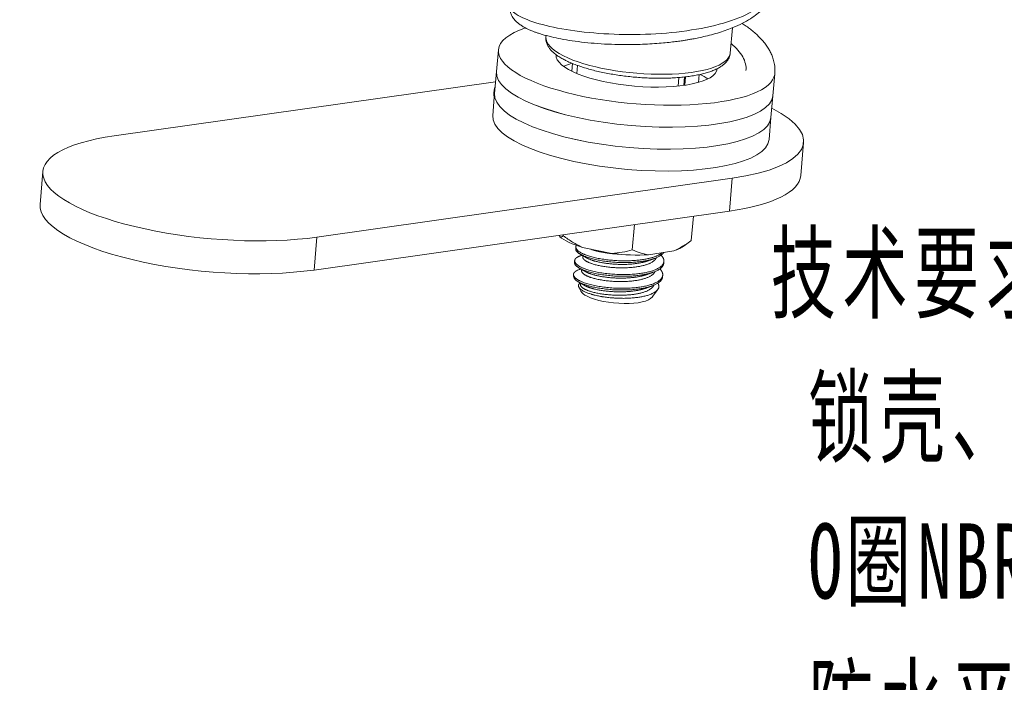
# Model space of a CAD drawing. Header units: millimetres. Extents: x 242 to 1877, y 992 to 1461.
# Tile 8 of 25: x 619 to 705, y 1242 to 1299. Entities that reach past the tile are written whole.
import ezdxf

# ---------------------------------------------------------------- set-up
doc = ezdxf.new("R2010")
doc.units = ezdxf.units.MM
doc.layers.add('1', color=7, linetype='Continuous', true_color=0xffffff)
doc.layers.add('尺寸线层', color=3, linetype='Continuous', lineweight=18)
doc.styles.add('标准', font='txt', dxfattribs={"width": 0.667})

msp = doc.modelspace()

# ---------------------------------------------------------------- linework, layer by layer
at = {"layer": '1', "color": 7, "linetype": 'Continuous', "lineweight": 18}
for p, q in [((680.803, 1296.189), (680.995, 1298.397)), ((664.876, 1297.724), (664.863, 1297.575)), ((660.755, 1296.497), (660.59, 1294.599)), ((667.176, 1295.297), (667.117, 1294.627)), ((660.59, 1294.599), (660.425, 1292.7)), ((678.075, 1293.674), (678.133, 1294.345)), ((684.499, 1292.52), (684.665, 1294.419)), ((660.514, 1293.731), (627.523, 1289.05)), ((660.397, 1292.379), (660.259, 1290.801)), ((684.334, 1290.621), (684.499, 1292.52)), ((684.169, 1288.722), (684.334, 1290.621)), ((686.91, 1285.614), (687.158, 1288.463)), ((621.344, 1285.963), (621.096, 1283.115)), ((645.052, 1280.278), (680.979, 1285.376)), ((644.804, 1277.43), (680.731, 1282.528)), ((677.624, 1282.087), (677.442, 1279.988)), ((672.527, 1281.364), (672.338, 1279.186)), ((666.008, 1280.439), (666.06, 1280.318)), ((666.367, 1280.403), (666.374, 1280.491)), ((667.452, 1279.433), (667.439, 1279.284)), ((676.819, 1279.512), (677.398, 1279.951)), ((668.021, 1279.39), (670.568, 1278.871)), ((673.744, 1278.751), (675.921, 1279.093)), ((667.349, 1278.246), (667.336, 1278.098)), ((675.059, 1278.024), (675.071, 1278.173)), ((667.246, 1277.059), (667.241, 1277.005)), ((674.955, 1276.837), (674.968, 1276.986)), ((667.287, 1276.786), (667.335, 1276.692)), ((667.71, 1275.946), (667.876, 1275.614)), ((674.09, 1275.137), (674.534, 1275.735)), ((674.046, 1275.078), (674.072, 1275.113))]:
    msp.add_line(p, q, dxfattribs=at)
at = {"layer": '1', "color": 7, "linetype": 'Continuous', "lineweight": 13}
for p, q in [((664.864, 1297.575), (664.863, 1297.575)), ((667.597, 1295.136), (667.536, 1294.438)), ((676.297, 1293.35), (676.362, 1294.094)), ((676.8, 1293.411), (676.863, 1294.141)), ((676.93, 1294.15), (676.867, 1293.421)), ((678.07, 1293.673), (678.128, 1294.344)), ((680.979, 1285.376), (680.731, 1282.528)), ((645.052, 1280.278), (644.804, 1277.43))]:
    msp.add_line(p, q, dxfattribs=at)
at = {"layer": '1', "color": 7, "linetype": 'Continuous', "lineweight": 18}
for centre, major_axis, start_param, end_param in [((672.71, 1295.458), (-11.955, 1.039), 5.673233, 6.283185), ((672.71, 1295.458), (-11.955, 1.039), 0, 3.189804), ((672.71, 1295.458), (-6.974, 0.606), 0.000007, 3.141502), ((672.545, 1293.559), (-6.974, 0.606), 5.631765, 5.817217), ((672.545, 1293.559), (-6.974, 0.606), 5.631803, 5.817255), ((672.545, 1293.559), (-11.955, 1.039), 0.000007, 3.141502), ((672.545, 1293.559), (-11.955, 1.039), 0.000067, 3.141562), ((672.545, 1293.559), (-6.974, 0.606), 3.607537, 3.793578), ((672.545, 1293.559), (-6.974, 0.606), 3.607597, 3.793344), ((672.379, 1291.66), (-11.955, 1.039), 0.000067, 3.141562), ((672.379, 1291.66), (-11.955, 1.039), 0.00008, 3.141575), ((672.214, 1289.762), (-14.944, 1.299), 2.223595, 3.785114), ((672.214, 1289.762), (-11.955, 1.039), 0.00008, 3.141575), ((636.288, 1284.664), (-14.944, 1.299), 5.365188, 8.506781), ((671.967, 1286.913), (-14.944, 1.299), 2.223595, 3.141628), ((636.04, 1281.816), (-14.944, 1.299), 0.000035, 2.223595), ((671.413, 1280.541), (-5.753, 0.5), 0.402609, 0.966956), ((671.413, 1280.541), (-5.753, 0.5), 2.497004, 2.818038), ((671.413, 1280.541), (-5.753, 0.5), 1.449807, 2.014154), ((671.076, 1276.672), (-3.836, 0.333), 0.000007, 0.491777), ((670.976, 1275.52), (3.138, -0.273), 3.326196, 3.794392), ((670.976, 1275.52), (3.138, -0.273), 3.794392, 6.098652)]:
    msp.add_ellipse(centre, major_axis=major_axis, ratio=0.30299, start_param=start_param, end_param=end_param, dxfattribs=at)
at = {"layer": '1', "color": 7, "linetype": 'Continuous', "lineweight": 13}
for start_param, end_param in [(0, 0.652799), (0.652799, 3.141628)]:
    msp.add_ellipse((672.833, 1296.882), major_axis=(-7.97, 0.693), ratio=0.30299, start_param=start_param, end_param=end_param, dxfattribs=at)
at = {"layer": '1', "color": 7, "linetype": 'Continuous', "lineweight": 18}
for points, knots in [([(661.711, 1300.369), (661.701, 1300.235), (661.71, 1299.986), (661.804, 1299.648), (661.96, 1299.333), (662.168, 1299.061), (662.399, 1298.839), (662.643, 1298.65), (662.899, 1298.487), (663.154, 1298.35), (663.427, 1298.22), (663.7, 1298.105), (663.971, 1298.003), (664.24, 1297.911), (664.551, 1297.814), (664.923, 1297.709), (665.45, 1297.576), (666.177, 1297.422), (667.127, 1297.261), (668.193, 1297.125), (669.33, 1297.022), (670.522, 1296.957), (671.618, 1296.935), (672.591, 1296.944), (673.432, 1296.971), (674.246, 1297.017), (674.995, 1297.078), (675.646, 1297.146), (676.191, 1297.213), (676.634, 1297.275), (676.987, 1297.33), (677.325, 1297.387), (677.724, 1297.46), (678.246, 1297.565), (678.873, 1297.71), (679.547, 1297.89), (680.211, 1298.096), (680.93, 1298.356), (681.675, 1298.678), (682.394, 1299.065), (682.987, 1299.464), (683.392, 1299.805), (683.659, 1300.073), (683.828, 1300.262), (683.978, 1300.451), (684.126, 1300.664), (684.282, 1300.928), (684.439, 1301.261), (684.573, 1301.67), (684.625, 1301.971), (684.639, 1302.136)], [0, 0, 0, 0, 0.019024, 0.036411, 0.052148, 0.072708, 0.090614, 0.108073, 0.125219, 0.142021, 0.157159, 0.174028, 0.187239, 0.200422, 0.215574, 0.232691, 0.251767, 0.284038, 0.319848, 0.356056, 0.392378, 0.428823, 0.465407, 0.489888, 0.514439, 0.538925, 0.561212, 0.580571, 0.597, 0.610499, 0.621067, 0.62976, 0.64205, 0.658733, 0.679836, 0.704006, 0.727914, 0.751421, 0.785929, 0.819477, 0.85042, 0.878074, 0.890665, 0.902428, 0.913355, 0.924568, 0.938749, 0.956041, 0.976462, 1, 1, 1, 1]), ([(684.662, 1294.481), (684.676, 1294.693), (684.673, 1295.076), (684.573, 1295.572), (684.447, 1295.955), (684.286, 1296.309), (684.092, 1296.65), (683.861, 1296.984), (683.578, 1297.329), (683.252, 1297.669), (682.909, 1297.981), (682.56, 1298.265), (682.206, 1298.526), (681.955, 1298.695), (681.831, 1298.776)], [0, 0, 0, 0, 0.112381, 0.213498, 0.303641, 0.381885, 0.450886, 0.527172, 0.61353, 0.701595, 0.782256, 0.855674, 0.930081, 1, 1, 1, 1]), ([(664.864, 1297.576), (664.864, 1297.573), (664.849, 1297.493), (664.863, 1297.33), (664.909, 1297.098), (665.003, 1296.873), (665.137, 1296.651), (665.318, 1296.432), (665.547, 1296.214), (665.824, 1296), (666.139, 1295.798), (666.392, 1295.658), (666.533, 1295.587), (666.555, 1295.576)], [0, 0, 0, 0, 0.003669, 0.098641, 0.193249, 0.290352, 0.392889, 0.502757, 0.61979, 0.741432, 0.864411, 0.979347, 1, 1, 1, 1]), ([(666.555, 1295.576), (666.62, 1295.544), (666.815, 1295.449), (667.162, 1295.298), (667.607, 1295.128), (668.08, 1294.969), (668.58, 1294.82), (669.103, 1294.682), (669.646, 1294.557), (670.208, 1294.443), (670.784, 1294.342), (671.371, 1294.254), (671.966, 1294.18), (672.566, 1294.12), (673.168, 1294.075), (673.767, 1294.043), (674.361, 1294.027), (674.946, 1294.026), (675.518, 1294.039), (676.076, 1294.068), (676.614, 1294.112), (677.132, 1294.17), (677.626, 1294.244), (678.093, 1294.332), (678.532, 1294.435), (678.941, 1294.554), (679.317, 1294.688), (679.661, 1294.84), (679.969, 1295.011), (680.228, 1295.196), (680.436, 1295.391), (680.595, 1295.591), (680.709, 1295.8), (680.778, 1295.999), (680.795, 1296.128), (680.798, 1296.183)], [0, 0, 0, 0, 0.016661, 0.048959, 0.081039, 0.112923, 0.144655, 0.17627, 0.207797, 0.239255, 0.270664, 0.302036, 0.333384, 0.364718, 0.396048, 0.427381, 0.458725, 0.490089, 0.521485, 0.552925, 0.584424, 0.616, 0.647677, 0.679483, 0.711458, 0.743651, 0.77612, 0.808927, 0.842103, 0.875517, 0.904791, 0.932094, 0.957697, 0.982217, 1, 1, 1, 1]), ([(660.47, 1293.279), (660.464, 1293.262), (660.413, 1293.121), (660.381, 1292.972), (660.368, 1292.834)], [0, 0, 0, 0, 0.118542, 1, 1, 1, 1]), ([(660.368, 1292.834), (660.357, 1292.695), (660.363, 1292.543), (660.389, 1292.394), (660.392, 1292.378)], [0, 0, 0, 0, 0.887752, 1, 1, 1, 1]), ([(666.06, 1280.318), (666.11, 1280.29), (666.161, 1280.288), (666.263, 1280.32), (666.315, 1280.355), (666.367, 1280.403)], [0, 0, 0, 0, 0.5, 0.5, 1, 1, 1, 1]), ([(666.367, 1280.403), (666.629, 1280.206), (666.896, 1280.02), (667.446, 1279.679), (667.729, 1279.524), (668.021, 1279.39)], [0, 0, 0, 0, 0.5, 0.5, 1, 1, 1, 1]), ([(675.921, 1279.093), (676.183, 1279.207), (676.439, 1279.342), (676.946, 1279.643), (677.195, 1279.81), (677.442, 1279.988)], [0, 0, 0, 0, 0.5, 0.5, 1, 1, 1, 1]), ([(670.568, 1278.871), (670.873, 1278.883), (671.173, 1278.92), (671.762, 1279.029), (672.052, 1279.101), (672.338, 1279.186)], [0, 0, 0, 0, 0.5, 0.5, 1, 1, 1, 1]), ([(672.338, 1279.186), (672.56, 1279.082), (672.787, 1278.99), (673.254, 1278.842), (673.495, 1278.785), (673.744, 1278.751)], [0, 0, 0, 0, 0.5, 0.5, 1, 1, 1, 1]), ([(667.434, 1277.327), (667.482, 1277.359), (667.538, 1277.39), (667.645, 1277.44), (667.695, 1277.46), (667.748, 1277.479)], [0, 0, 0, 0, 0.577367, 0.577367, 1, 1, 1, 1]), ([(667.333, 1276.696), (667.337, 1276.688), (667.341, 1276.681), (667.35, 1276.665), (667.356, 1276.657), (667.368, 1276.639), (667.375, 1276.631), (667.411, 1276.588), (667.484, 1276.52), (667.588, 1276.451), (667.648, 1276.417)], [0, 0, 0, 0, 0.080037, 0.080037, 0.172033, 0.172033, 0.264029, 0.264029, 0.632015, 1, 1, 1, 1]), ([(674.545, 1276.308), (674.568, 1276.272), (674.586, 1276.236), (674.611, 1276.175), (674.619, 1276.15), (674.628, 1276.112), (674.63, 1276.099), (674.634, 1276.074), (674.635, 1276.061), (674.639, 1275.999), (674.634, 1275.951), (674.613, 1275.879), (674.604, 1275.855), (674.582, 1275.809), (674.569, 1275.785), (674.546, 1275.751), (674.538, 1275.74), (674.52, 1275.717), (674.511, 1275.705), (674.482, 1275.672), (674.46, 1275.65), (674.389, 1275.585), (674.333, 1275.543), (674.207, 1275.464), (674.137, 1275.425), (674.038, 1275.38), (674.018, 1275.371), (673.976, 1275.353), (673.913, 1275.326), (673.846, 1275.301), (673.708, 1275.253), (673.609, 1275.224), (673.4, 1275.169), (673.289, 1275.144), (673.114, 1275.111), (673.054, 1275.1), (672.933, 1275.081), (672.871, 1275.071), (672.684, 1275.046), (672.555, 1275.032), (672.355, 1275.014), (672.288, 1275.009), (672.185, 1275.002), (672.151, 1275), (672.082, 1274.996), (672.047, 1274.994), (671.872, 1274.986), (671.731, 1274.982), (671.448, 1274.981), (671.305, 1274.983), (671.089, 1274.99), (671.017, 1274.993), (670.909, 1274.999), (670.873, 1275.001), (670.8, 1275.005), (670.765, 1275.008), (670.586, 1275.02), (670.445, 1275.033), (670.166, 1275.064), (670.029, 1275.082), (669.86, 1275.107), (669.826, 1275.112), (669.759, 1275.123), (669.726, 1275.128), (669.627, 1275.145), (669.562, 1275.157), (669.372, 1275.193), (669.25, 1275.219), (669.074, 1275.261), (669.016, 1275.276), (668.932, 1275.298), (668.904, 1275.306), (668.849, 1275.322), (668.821, 1275.329), (668.687, 1275.369), (668.587, 1275.403), (668.447, 1275.454), (668.402, 1275.472), (668.316, 1275.508), (668.274, 1275.526), (668.195, 1275.563), (668.158, 1275.582), (668.104, 1275.61), (668.086, 1275.62), (668.052, 1275.639), (668.036, 1275.648), (667.957, 1275.696), (667.848, 1275.773), (667.773, 1275.851), (667.737, 1275.9), (667.731, 1275.91), (667.719, 1275.929), (667.713, 1275.939), (667.699, 1275.968), (667.691, 1275.987), (667.676, 1276.044), (667.675, 1276.082), (667.687, 1276.137), (667.694, 1276.155), (667.707, 1276.182), (667.712, 1276.191), (667.723, 1276.209), (667.729, 1276.218), (667.758, 1276.257), (667.788, 1276.285), (667.823, 1276.313)], [0, 0, 0, 0, 0.023888, 0.023888, 0.040807, 0.040807, 0.049266, 0.049266, 0.057725, 0.057725, 0.091561, 0.091561, 0.108479, 0.108479, 0.125398, 0.125398, 0.133857, 0.133857, 0.142316, 0.142316, 0.159234, 0.159234, 0.19307, 0.19307, 0.226907, 0.226907, 0.235366, 0.235366, 0.243825, 0.260743, 0.260743, 0.294579, 0.294579, 0.328416, 0.328416, 0.345334, 0.345334, 0.362252, 0.362252, 0.396089, 0.396089, 0.413007, 0.413007, 0.421466, 0.421466, 0.429925, 0.429925, 0.463761, 0.463761, 0.497598, 0.497598, 0.514516, 0.514516, 0.522975, 0.522975, 0.531434, 0.531434, 0.56527, 0.56527, 0.599107, 0.599107, 0.607566, 0.607566, 0.616025, 0.616025, 0.632943, 0.632943, 0.666779, 0.666779, 0.683698, 0.683698, 0.692157, 0.692157, 0.700616, 0.700616, 0.734452, 0.734452, 0.75137, 0.75137, 0.768289, 0.768289, 0.785207, 0.785207, 0.793666, 0.793666, 0.802125, 0.802125, 0.835961, 0.869798, 0.869798, 0.878257, 0.878257, 0.886716, 0.886716, 0.903634, 0.903634, 0.93747, 0.93747, 0.954389, 0.954389, 0.962848, 0.962848, 0.971307, 0.971307, 1, 1, 1, 1]), ([(674.072, 1275.113), (674.07, 1275.11), (674.067, 1275.107), (674.042, 1275.075), (674.015, 1275.046), (673.982, 1275.019)], [0, 0, 0, 0, 0.099099, 0.099099, 1, 1, 1, 1])]:
    msp.add_open_spline(points, degree=3, knots=knots, dxfattribs=at)
at = {"layer": '1', "color": 7, "linetype": 'Continuous', "lineweight": 13}
for points, knots in [([(684.639, 1302.137), (684.607, 1301.761), (684.274, 1300.919), (682.846, 1299.747), (680.335, 1298.747), (677.107, 1298.08), (673.481, 1297.777), (669.819, 1297.832), (666.49, 1298.202), (663.831, 1298.812), (662.113, 1299.563), (661.699, 1300.097), (661.709, 1300.355), (661.711, 1300.371)], [0, 0, 0, 0, 0.078266, 0.179948, 0.281631, 0.383313, 0.484995, 0.586677, 0.688359, 0.790041, 0.891724, 0.993406, 1, 1, 1, 1]), ([(682.171, 1294.694), (682.205, 1295.082), (682.014, 1295.873), (681.33, 1296.662), (680.883, 1297.042)], [0, 0, 0, 0, 0.502645, 1, 1, 1, 1])]:
    msp.add_open_spline(points, degree=3, knots=knots, dxfattribs=at)
for points in [[(684.663, 1294.486), (684.66, 1294.459), (684.658, 1294.432), (684.654, 1294.406)], [(660.371, 1292.717), (660.365, 1292.756), (660.364, 1292.795), (660.368, 1292.833)]]:
    msp.add_open_spline(points, degree=3, dxfattribs=at)
at = {"layer": '1', "color": 7, "linetype": 'Continuous', "lineweight": 18}
for points, weights, knots in [([(667.501, 1279.566), (667.499, 1279.562), (667.497, 1279.559), (667.252, 1279.174), (668.19, 1278.782), (669.128, 1278.39), (670.704, 1278.264), (672.28, 1278.137), (673.574, 1278.394), (674.514, 1278.581), (674.925, 1278.936)], [0.998559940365, 0.999273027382, 1, 0.923879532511, 1, 0.923879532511, 1, 0.923879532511, 1, 0.943501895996, 0.970871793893], [0, 0, 0, 0.002546, 0.002546, 0.269086, 0.269086, 0.535627, 0.535627, 0.802168, 0.802168, 1, 1, 1]), ([(667.838, 1278.661), (667.5, 1278.54), (667.394, 1278.372), (667.149, 1277.987), (668.087, 1277.595), (669.025, 1277.203), (670.601, 1277.077), (672.176, 1276.95), (673.47, 1277.207), (674.764, 1277.464), (675.022, 1277.997), (675.19, 1278.345), (674.821, 1278.721)], [0.962253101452, 0.965393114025, 1, 0.923879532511, 1, 0.923879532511, 1, 0.923879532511, 1, 0.923879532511, 1, 0.94901106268, 0.96633152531], [0, 0, 0, 0.088718, 0.088718, 0.28386, 0.28386, 0.479002, 0.479002, 0.674143, 0.674143, 0.869285, 0.869285, 1, 1, 1]), ([(667.439, 1279.284), (667.41, 1278.954), (668.177, 1278.634), (669.115, 1278.242), (670.691, 1278.115), (672.267, 1277.989), (673.561, 1278.246), (674.737, 1278.479), (675.064, 1278.953)], [0.978379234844, 0.936925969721, 1, 0.923879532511, 1, 0.923879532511, 1, 0.930298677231, 0.988244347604], [0, 0, 0, 0.2213, 0.2213, 0.488374, 0.488374, 0.755448, 0.755448, 1, 1, 1]), ([(668.735, 1279.244), (668.752, 1279.237), (668.768, 1279.23), (669.543, 1278.92), (670.843, 1278.829), (670.992, 1278.819), (671.142, 1278.813)], [0.996505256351, 0.998210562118, 1, 0.923879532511, 1, 0.990662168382, 0.983615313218], [0, 0, 0, 0.02051, 0.02051, 0.892973, 0.892973, 1, 1, 1]), ([(667.336, 1278.097), (667.308, 1277.767), (668.074, 1277.447), (669.012, 1277.055), (670.588, 1276.929), (672.164, 1276.802), (673.457, 1277.059), (674.751, 1277.316), (675.009, 1277.849), (675.051, 1277.935), (675.059, 1278.024)], [0.978316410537, 0.936973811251, 1, 0.923879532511, 1, 0.923879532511, 1, 0.923879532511, 1, 0.986929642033, 0.978347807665], [0, 0, 0, 0.207011, 0.207011, 0.457031, 0.457031, 0.70705, 0.70705, 0.95707, 0.95707, 1, 1, 1]), ([(668.055, 1278.558), (668.033, 1278.297), (668.665, 1278.044), (669.44, 1277.734), (670.74, 1277.642), (672.04, 1277.551), (673.107, 1277.776), (674.175, 1278.001), (674.389, 1278.453), (674.4, 1278.476), (674.408, 1278.5)], [0.978367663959, 0.936934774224, 1, 0.923879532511, 1, 0.923879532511, 1, 0.923879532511, 1, 0.995829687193, 0.992116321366], [0, 0, 0, 0.213349, 0.213349, 0.470863, 0.470863, 0.728377, 0.728377, 0.985892, 0.985892, 1, 1, 1]), ([(668.397, 1278.48), (668.522, 1278.408), (668.691, 1278.34), (669.466, 1278.03), (670.765, 1277.939), (672.065, 1277.848), (673.133, 1278.073), (673.428, 1278.135), (673.667, 1278.221)], [0.972838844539, 0.982306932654, 1, 0.923879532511, 1, 0.923879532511, 1, 0.977775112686, 0.968528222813], [0, 0, 0, 0.092075, 0.092075, 0.488208, 0.488208, 0.884341, 0.884341, 1, 1, 1]), ([(667.434, 1277.327), (667.338, 1277.26), (667.29, 1277.185), (667.045, 1276.801), (667.984, 1276.409), (668.922, 1276.016), (670.498, 1275.89), (672.073, 1275.764), (673.367, 1276.021), (674.661, 1276.277), (674.919, 1276.81), (675.088, 1277.159), (674.716, 1277.537)], [0.974963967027, 0.984204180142, 1, 0.923879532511, 1, 0.923879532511, 1, 0.923879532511, 1, 0.923879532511, 1, 0.948837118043, 0.966450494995], [0, 0, 0, 0.042526, 0.042526, 0.247459, 0.247459, 0.452392, 0.452392, 0.657325, 0.657325, 0.862258, 0.862258, 1, 1, 1]), ([(667.952, 1277.372), (667.928, 1277.111), (668.562, 1276.857), (669.337, 1276.547), (670.636, 1276.456), (671.936, 1276.365), (673.004, 1276.589), (674.072, 1276.814), (674.286, 1277.266), (674.297, 1277.292), (674.306, 1277.317)], [0.978581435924, 0.936772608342, 1, 0.923879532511, 1, 0.923879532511, 1, 0.923879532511, 1, 0.995428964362, 0.991406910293], [0, 0, 0, 0.213491, 0.213491, 0.470516, 0.470516, 0.727541, 0.727541, 0.984566, 0.984566, 1, 1, 1]), ([(668.293, 1277.293), (668.418, 1277.222), (668.588, 1277.154), (669.362, 1276.843), (670.662, 1276.752), (671.962, 1276.661), (673.03, 1276.886), (673.327, 1276.949), (673.568, 1277.036)], [0.972785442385, 0.982256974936, 1, 0.923879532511, 1, 0.923879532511, 1, 0.977576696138, 0.968364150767], [0, 0, 0, 0.092216, 0.092216, 0.487838, 0.487838, 0.883459, 0.883459, 1, 1, 1]), ([(667.648, 1276.417), (667.788, 1276.337), (667.971, 1276.26), (668.909, 1275.868), (670.485, 1275.742), (672.06, 1275.615), (673.354, 1275.872), (674.648, 1276.129), (674.906, 1276.662), (674.948, 1276.748), (674.955, 1276.837)], [0.974963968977, 0.984204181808, 1, 0.923879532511, 1, 0.923879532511, 1, 0.923879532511, 1, 0.986958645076, 0.978385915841], [0, 0, 0, 0.061415, 0.061415, 0.357375, 0.357375, 0.653335, 0.653335, 0.949295, 0.949295, 1, 1, 1]), ([(667.849, 1276.185), (667.825, 1275.924), (668.459, 1275.67), (669.233, 1275.36), (670.533, 1275.269), (671.833, 1275.178), (672.901, 1275.402), (673.969, 1275.627), (674.182, 1276.08), (674.194, 1276.105), (674.203, 1276.131)], [0.978477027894, 0.936851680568, 1, 0.923879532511, 1, 0.923879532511, 1, 0.923879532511, 1, 0.995349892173, 0.991267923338], [0, 0, 0, 0.213224, 0.213224, 0.470249, 0.470249, 0.727274, 0.727274, 0.984299, 0.984299, 1, 1, 1]), ([(668.191, 1276.106), (668.316, 1276.034), (668.485, 1275.967), (669.259, 1275.657), (670.559, 1275.566), (671.859, 1275.474), (672.927, 1275.699), (673.223, 1275.762), (673.464, 1275.849)], [0.972909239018, 0.982372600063, 1, 0.923879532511, 1, 0.923879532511, 1, 0.977626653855, 0.96840526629], [0, 0, 0, 0.091694, 0.091694, 0.487656, 0.487656, 0.883619, 0.883619, 1, 1, 1])]:
    msp.add_rational_spline(points, weights, degree=2, knots=knots, dxfattribs=at)
for points, degree in [([(677.442, 1279.988), (677.426, 1279.973), (677.409, 1279.959), (677.393, 1279.947)], 3), ([(667.986, 1278.714), (667.913, 1278.688), (667.84, 1278.662)], 2), ([(667.858, 1278.788), (668.123, 1278.636), (668.397, 1278.48)], 2), ([(668.065, 1278.67), (668.06, 1278.614), (668.055, 1278.558)], 2), ([(673.665, 1278.22), (673.954, 1278.325), (674.247, 1278.43)], 2), ([(667.883, 1277.528), (667.808, 1277.501), (667.733, 1277.474)], 2), ([(667.75, 1277.604), (668.017, 1277.451), (668.292, 1277.294)], 2), ([(667.962, 1277.483), (667.957, 1277.428), (667.952, 1277.373)], 2), ([(673.567, 1277.036), (673.856, 1277.14), (674.152, 1277.246)], 2), ([(667.648, 1276.416), (667.915, 1276.264), (668.19, 1276.106)], 2), ([(667.858, 1276.296), (667.854, 1276.241), (667.849, 1276.185)], 2), ([(673.464, 1275.849), (673.753, 1275.953), (674.05, 1276.06)], 2), ([(673.982, 1275.019), (674.025, 1275.059), (674.062, 1275.099), (674.093, 1275.141)], 3)]:
    msp.add_open_spline(points, degree=degree, dxfattribs=at)

# ---------------------------------------------------------------- texts
at = {"layer": '尺寸线层', "insert": (684.313, 1280.437), "char_height": 6.5, "width": 127.96261, "attachment_point": 1, "line_spacing_factor": 1.15057, "style": '标准'}
msp.add_mtext('{\\T1.1;技术要求：\\P 锁壳、锁芯、锁舌、螺母：SUS304^I\\P O圈NBR,\\P 防水平垫EPDM;\\P\\P性能参数：\\P IP等级：IP65;\\P 解锁扭矩：小于等于0.79N/M;\\P 极限载荷：700N;\\P 固定螺丝扭矩：小于等于9N/M;\\P 固定螺母扭矩：不大于19N/m;\\P 门板厚度：Ts=1-5mm;\\P功能：\\P 解锁后旋转90度开关门。}', dxfattribs=at)

doc.saveas('drawing.dxf')
